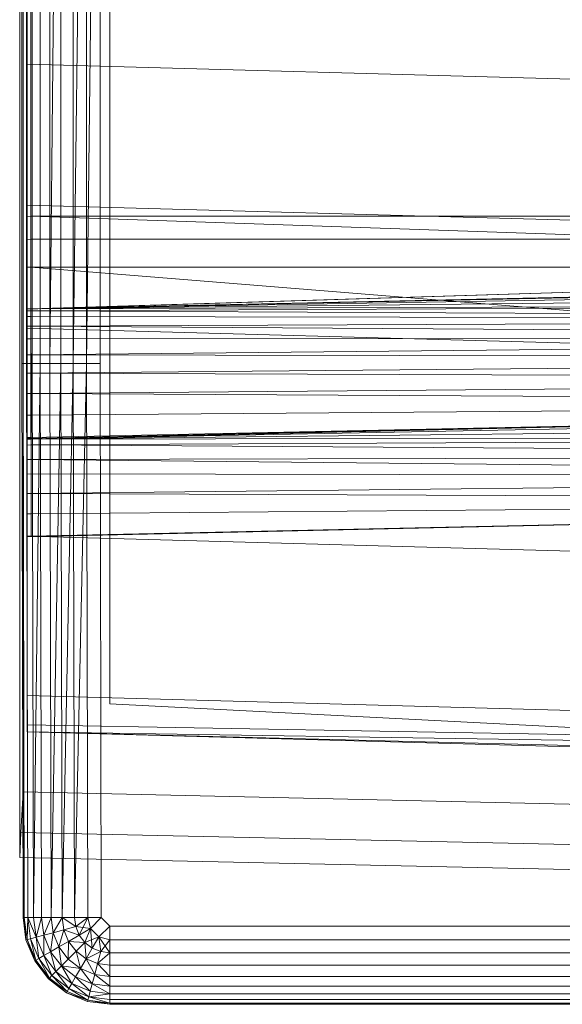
# Model space of a CAD drawing. Header units: metres. Extents: x 397.7 to 427.5, y 12.7 to 28.4.
# Tile 43 of 49: x 407.5527 to 407.6441, y 26.1113 to 26.2773. Entities that reach past the tile are written whole.
import ezdxf

# ---------------------------------------------------------------- set-up
doc = ezdxf.new("R2010")
doc.units = ezdxf.units.M
doc.layers.add('A-DETL-____-MBND', color=7, linetype='Continuous', lineweight=18)

# ---------------------------------------------------------------- blocks, each defined once
blk = doc.blocks.new('Family - Inodor P5-151873-08_CLI_AIGUA_P5')
at = {"layer": 'A-DETL-____-MBND', "color": 253, "true_color": 0xaaaaaa}
for p, q in [((0.00056, 0.01465), (0.00056, 0.38826)), ((0.00056, 0.01465), (0.00056, 0.38826)), ((0, 0.36417), (0, 0.03582)), ((0, 0.03582), (0, 0.36417)), ((0.00056, 0.36417), (0.00056, 0.03582)), ((0.00056, 0.03582), (0.00056, 0.36417)), ((0.01521, 0.35403), (0.01521, 0.05064)), ((0.01521, 0.35403), (0.01521, 0.05064)), ((0.00036, 0.10805), (0.00036, 0.29485)), ((0.00036, 0.10805), (0.00036, 0.29485)), ((0.00056, 0.10805), (0.00056, 0.29485)), ((0.00056, 0.29485), (0.00056, 0.10805)), ((0.00056, 0.10805), (0.00056, 0.29485)), ((0.00116, 0.10805), (0.00116, 0.29485)), ((0.00116, 0.29485), (0.00116, 0.10805)), ((0.00116, 0.10805), (0.00116, 0.29485)), ((0.00213, 0.10805), (0.00213, 0.29485)), ((0.00213, 0.29485), (0.00213, 0.10805)), ((0.00213, 0.10805), (0.00213, 0.29485)), ((0.00345, 0.10805), (0.00345, 0.29485)), ((0.00345, 0.29485), (0.00345, 0.10805)), ((0.00345, 0.10805), (0.00345, 0.29485)), ((0.00508, 0.10805), (0.00508, 0.29485)), ((0.00508, 0.29485), (0.00508, 0.10805)), ((0.00696, 0.29485), (0.00508, 0.10805)), ((0.00508, 0.10805), (0.00508, 0.29485)), ((0.00508, 0.10805), (0.00696, 0.29485)), ((0.00696, 0.10805), (0.00696, 0.29485)), ((0.00696, 0.10805), (0.00696, 0.29485)), ((0.00696, 0.10805), (0.00696, 0.29485)), ((0.00904, 0.10805), (0.00904, 0.29485)), ((0.00904, 0.29485), (0.00904, 0.10805)), ((0.01126, 0.29485), (0.00904, 0.10805)), ((0.00904, 0.10805), (0.00904, 0.29485)), ((0.00904, 0.10805), (0.01126, 0.29485)), ((0.01126, 0.10805), (0.01126, 0.29485)), ((0.01354, 0.29485), (0.01126, 0.10805)), ((0.01126, 0.10805), (0.01126, 0.29485)), ((0.01126, 0.10805), (0.01126, 0.29485)), ((0.01126, 0.10805), (0.01354, 0.29485)), ((0.01354, 0.10805), (0.01354, 0.29485)), ((0.01354, 0.29485), (0.01354, 0.10805)), ((0.01354, 0.10805), (0.01354, 0.29485)), ((0.00127, 0.11722), (0.00127, 0.28262)), ((0.00127, 0.13284), (0.00127, 0.26701)), ((0.00127, 0.267), (0.00127, 0.13339)), ((0.00186, 0.26697), (0.00186, 0.13288)), ((0.00186, 0.13288), (0.00186, 0.26697)), ((0.00186, 0.13288), (0.00186, 0.26697)), ((0.00186, 0.13288), (0.00186, 0.26697)), ((0.00127, 0.15852), (0.00127, 0.18393)), ((0.51095, 0.14444), (0.00127, 0.15852)), ((0.00127, 0.13475), (0.00127, 0.15852)), ((0.51095, 0.12067), (0.00127, 0.13475)), ((0.00127, 0.11399), (0.00127, 0.13475)), ((0.52327, 0.1334), (0.00127, 0.11723)), ((0.00127, 0.13339), (0.00127, 0.13285)), ((0.00186, 0.13288), (0.00127, 0.13285)), ((0.00186, 0.13288), (0.00127, 0.13285)), ((0.00186, 0.13288), (0.00127, 0.13284)), ((0.00186, 0.13288), (0.00127, 0.13284)), ((0.00127, 0.13285), (0.00127, 0.12897)), ((0.00127, 0.13284), (0.00127, 0.11728)), ((0.00186, 0.13288), (0.28176, 0.13288)), ((0.28176, 0.13288), (0.00186, 0.13288)), ((0.00186, 0.12899), (0.00186, 0.13288)), ((0.00186, 0.13288), (0.00186, 0.12899)), ((0.28176, 0.13288), (0.00186, 0.13288)), ((0.28176, 0.13288), (0.00186, 0.13288)), ((0.28176, 0.12326), (0.00186, 0.13288)), ((0.00186, 0.13288), (0.00187, 0.11726)), ((0.28176, 0.12326), (0.00186, 0.13288)), ((0.00187, 0.11726), (0.00186, 0.13288)), ((0.00187, 0.11726), (0.52327, 0.1334)), ((0.00187, 0.11726), (0.52327, 0.1334)), ((0.00187, 0.11726), (0.51154, 0.13288)), ((0.00187, 0.11726), (0.51154, 0.13288)), ((0.00186, 0.12899), (0.00127, 0.12897)), ((0.00186, 0.12899), (0.00127, 0.12897)), ((0.00127, 0.12897), (0.00127, 0.12431)), ((0.00186, 0.12899), (0.28176, 0.12899)), ((0.28176, 0.12899), (0.00186, 0.12899)), ((0.00186, 0.12431), (0.00186, 0.12899)), ((0.00186, 0.12899), (0.00186, 0.12431)), ((0.00186, 0.12431), (0.00127, 0.12431)), ((0.00127, 0.12431), (0.00186, 0.12431)), ((0.00127, 0.12431), (0.00127, 0.1243)), ((0.00186, 0.12431), (0.00127, 0.1243)), ((0.00127, 0.1243), (0.00186, 0.12431)), ((0.00186, 0.12431), (0.00127, 0.12428)), ((0.00186, 0.12431), (0.00127, 0.12428)), ((0.00127, 0.1243), (0.00127, 0.12428)), ((0.00127, 0.12428), (0.00127, 0.09539)), ((0.00186, 0.12431), (0.28176, 0.12431)), ((0.28176, 0.12431), (0.00186, 0.12431)), ((0.28175, 0.10165), (0.00186, 0.12431)), ((0.00186, 0.12431), (0.00192, 0.09531)), ((0.28175, 0.10165), (0.00186, 0.12431)), ((0.00192, 0.09531), (0.00186, 0.12431)), ((0.00187, 0.11726), (0.28176, 0.12326)), ((0.00187, 0.11726), (0.28176, 0.12326)), ((0.28176, 0.12326), (0.00187, 0.11726)), ((0.00187, 0.11726), (0.28176, 0.12326)), ((0.28176, 0.12295), (0.00187, 0.11726)), ((0.00187, 0.11726), (0.28176, 0.12295)), ((0.28176, 0.12197), (0.00187, 0.11726)), ((0.00187, 0.11726), (0.28176, 0.12197)), ((0.28176, 0.12037), (0.00187, 0.11726)), ((0.00187, 0.11726), (0.28176, 0.12037)), ((0.28176, 0.11819), (0.00187, 0.11726)), ((0.00187, 0.11694), (0.28176, 0.11819)), ((0.00187, 0.11726), (0.28176, 0.11819)), ((0.00187, 0.11694), (0.28176, 0.11819)), ((0.00187, 0.11726), (0.00127, 0.11728)), ((0.00127, 0.11728), (0.00187, 0.11726)), ((0.00127, 0.11728), (0.00127, 0.11723)), ((0.00127, 0.11722), (0.00187, 0.11726)), ((0.00187, 0.11726), (0.00127, 0.11722)), ((0.00187, 0.11726), (0.00127, 0.11723)), ((0.00187, 0.11726), (0.00127, 0.11723)), ((0.00127, 0.11722), (0.00127, 0.11691)), ((0.00187, 0.11694), (0.00127, 0.11691)), ((0.00187, 0.11694), (0.00127, 0.11691)), ((0.00127, 0.11691), (0.00127, 0.11594)), ((0.00187, 0.11694), (0.00187, 0.11726)), ((0.00187, 0.11726), (0.00187, 0.11694)), ((0.28176, 0.11552), (0.00187, 0.11694)), ((0.28176, 0.11552), (0.00187, 0.11694)), ((0.00187, 0.11596), (0.00187, 0.11694)), ((0.00187, 0.11694), (0.00187, 0.11596)), ((0.00187, 0.11596), (0.00127, 0.11594)), ((0.00187, 0.11596), (0.00127, 0.11594)), ((0.00127, 0.11594), (0.00127, 0.11434)), ((0.28176, 0.11552), (0.00187, 0.11596)), ((0.28176, 0.11552), (0.00187, 0.11596)), ((0.00187, 0.11436), (0.00187, 0.11596)), ((0.00187, 0.11596), (0.00187, 0.11436)), ((0.28176, 0.11552), (0.00187, 0.11436)), ((0.00187, 0.11436), (0.28176, 0.11552)), ((0.00187, 0.11436), (0.00127, 0.11434)), ((0.00187, 0.11436), (0.00127, 0.11434)), ((0.00127, 0.11434), (0.00127, 0.11218)), ((0.51095, 0.09991), (0.00127, 0.11399)), ((0.00127, 0.07896), (0.00127, 0.11399)), ((0.28176, 0.11242), (0.00187, 0.11436)), ((0.28176, 0.11242), (0.00187, 0.11436)), ((0.00187, 0.11219), (0.00187, 0.11436)), ((0.00187, 0.11436), (0.00187, 0.11219)), ((0.00187, 0.11219), (0.00127, 0.11218)), ((0.00187, 0.11219), (0.00127, 0.11218)), ((0.00127, 0.11218), (0.00127, 0.10951)), ((0.28176, 0.11242), (0.00187, 0.11219)), ((0.00187, 0.10951), (0.28176, 0.11242)), ((0.00187, 0.11219), (0.28176, 0.11242)), ((0.00187, 0.10951), (0.28176, 0.11242)), ((0.00187, 0.10951), (0.00187, 0.11219)), ((0.00187, 0.11219), (0.00187, 0.10951)), ((0.00056, 0.10805), (0.00036, 0.10805)), ((0.00056, 0.01465), (0.00036, 0.10805)), ((0.00036, 0.10805), (0.00056, 0.10805)), ((0.00056, 0.10805), (0.00036, 0.10805)), ((0.00056, 0.01465), (0.00036, 0.10805)), ((0.00116, 0.10805), (0.00056, 0.10805)), ((0.00076, 0.01465), (0.00056, 0.10805)), ((0.00056, 0.10805), (0.00116, 0.10805)), ((0.00056, 0.10805), (0.00056, 0.01465)), ((0.00116, 0.10805), (0.00056, 0.10805)), ((0.00076, 0.01465), (0.00056, 0.10805)), ((0.00076, 0.01465), (0.00056, 0.10805)), ((0.00056, 0.01465), (0.00056, 0.10805)), ((0.00213, 0.10805), (0.00116, 0.10805)), ((0.00136, 0.01465), (0.00116, 0.10805)), ((0.00116, 0.10805), (0.00213, 0.10805)), ((0.00116, 0.10805), (0.00136, 0.01465)), ((0.00213, 0.10805), (0.00116, 0.10805)), ((0.00136, 0.01465), (0.00116, 0.10805)), ((0.00187, 0.10951), (0.00127, 0.10951)), ((0.00127, 0.10951), (0.00187, 0.10951)), ((0.00187, 0.10951), (0.00127, 0.10951)), ((0.00187, 0.10951), (0.00127, 0.10951)), ((0.00127, 0.10951), (0.00127, 0.10642)), ((0.28176, 0.10898), (0.00187, 0.10951)), ((0.28176, 0.10898), (0.00187, 0.10951)), ((0.00187, 0.10641), (0.00187, 0.10951)), ((0.00187, 0.10951), (0.00187, 0.10641)), ((0.28176, 0.10898), (0.00187, 0.10641)), ((0.00187, 0.10641), (0.28176, 0.10898)), ((0.00345, 0.10805), (0.00213, 0.10805)), ((0.00233, 0.01465), (0.00213, 0.10805)), ((0.00213, 0.10805), (0.00345, 0.10805)), ((0.00213, 0.10805), (0.00233, 0.01465)), ((0.00345, 0.10805), (0.00213, 0.10805)), ((0.00233, 0.01465), (0.00213, 0.10805)), ((0.00345, 0.10805), (0.00233, 0.01465)), ((0.00233, 0.01465), (0.00345, 0.10805)), ((0.00365, 0.01465), (0.00345, 0.10805)), ((0.00345, 0.10805), (0.00508, 0.10805)), ((0.00508, 0.10805), (0.00345, 0.10805)), ((0.00365, 0.01465), (0.00345, 0.10805)), ((0.00365, 0.01465), (0.00345, 0.10805)), ((0.00528, 0.01465), (0.00508, 0.10805)), ((0.00696, 0.10805), (0.00508, 0.10805)), ((0.00508, 0.10805), (0.00528, 0.01465)), ((0.00696, 0.10805), (0.00508, 0.10805)), ((0.00528, 0.01465), (0.00508, 0.10805)), ((0.00696, 0.10805), (0.00528, 0.01465)), ((0.00528, 0.01465), (0.00696, 0.10805)), ((0.00716, 0.01465), (0.00696, 0.10805)), ((0.00696, 0.10805), (0.00904, 0.10805)), ((0.00904, 0.10805), (0.00696, 0.10805)), ((0.00716, 0.01465), (0.00696, 0.10805)), ((0.00716, 0.01465), (0.00696, 0.10805)), ((0.00904, 0.10805), (0.00716, 0.01465)), ((0.00716, 0.01465), (0.00904, 0.10805)), ((0.00924, 0.01465), (0.00904, 0.10805)), ((0.01126, 0.10805), (0.00904, 0.10805)), ((0.01126, 0.10805), (0.00904, 0.10805)), ((0.00924, 0.01465), (0.00904, 0.10805)), ((0.00924, 0.01465), (0.00904, 0.10805)), ((0.01126, 0.10805), (0.00924, 0.01465)), ((0.00924, 0.01465), (0.01126, 0.10805)), ((0.01146, 0.01465), (0.01126, 0.10805)), ((0.01354, 0.10805), (0.01126, 0.10805)), ((0.01354, 0.10805), (0.01126, 0.10805)), ((0.01146, 0.01465), (0.01126, 0.10805)), ((0.01146, 0.01465), (0.01126, 0.10805)), ((0.01374, 0.01465), (0.01354, 0.10805)), ((0.01354, 0.10805), (0.01374, 0.01465)), ((0.01354, 0.10805), (0.01374, 0.01465)), ((0.00187, 0.10641), (0.00127, 0.10642)), ((0.00127, 0.10642), (0.00187, 0.10641)), ((0.00127, 0.10642), (0.00127, 0.10642)), ((0.00187, 0.10641), (0.00127, 0.10642)), ((0.00127, 0.10642), (0.00187, 0.10641)), ((0.00127, 0.10642), (0.00127, 0.10641)), ((0.00187, 0.10641), (0.00127, 0.10641)), ((0.00187, 0.10641), (0.00127, 0.10641)), ((0.00127, 0.10641), (0.00127, 0.10299)), ((0.28176, 0.10533), (0.00187, 0.10641)), ((0.00187, 0.10641), (0.00187, 0.10298)), ((0.28176, 0.10533), (0.00187, 0.10641)), ((0.00187, 0.10298), (0.00187, 0.10641)), ((0.28176, 0.10533), (0.00187, 0.10298)), ((0.00187, 0.10298), (0.28176, 0.10533)), ((0.00187, 0.10298), (0.00127, 0.10299)), ((0.00127, 0.10299), (0.00187, 0.10298)), ((0.00127, 0.10299), (0.00127, 0.10298)), ((0.00187, 0.10298), (0.00127, 0.10298)), ((0.00127, 0.10298), (0.00187, 0.10298)), ((0.00127, 0.10298), (0.00127, 0.10297)), ((0.00187, 0.10298), (0.00127, 0.10297)), ((0.00187, 0.10298), (0.00127, 0.10297)), ((0.00127, 0.10297), (0.00127, 0.09933)), ((0.28176, 0.10156), (0.00187, 0.10298)), ((0.28176, 0.10156), (0.00187, 0.10298)), ((0.00187, 0.09932), (0.00187, 0.10298)), ((0.00187, 0.10298), (0.00187, 0.09932)), ((0.28176, 0.10156), (0.00127, 0.09542)), ((0.28176, 0.10156), (0.00187, 0.09932)), ((0.00187, 0.09555), (0.28176, 0.10156)), ((0.00187, 0.09932), (0.28176, 0.10156)), ((0.00187, 0.09555), (0.28176, 0.10156)), ((0.28175, 0.10165), (0.00192, 0.09531)), ((0.00192, 0.09531), (0.28175, 0.10165)), ((0.28181, 0.10065), (0.00192, 0.09531)), ((0.00192, 0.09531), (0.28181, 0.10065)), ((0.00187, 0.09932), (0.00127, 0.09933)), ((0.00127, 0.09933), (0.00187, 0.09932)), ((0.00127, 0.09933), (0.00127, 0.09932)), ((0.00187, 0.09932), (0.00127, 0.09932)), ((0.00187, 0.09932), (0.00127, 0.09932)), ((0.00127, 0.09932), (0.00127, 0.09556)), ((0.00187, 0.09555), (0.00187, 0.09932)), ((0.00187, 0.09932), (0.00187, 0.09555)), ((0.28181, 0.0982), (0.00192, 0.09531)), ((0.00192, 0.09531), (0.28181, 0.0982)), ((0.00187, 0.09555), (0.00127, 0.09556)), ((0.00127, 0.09556), (0.00187, 0.09555)), ((0.00127, 0.09556), (0.00127, 0.09555)), ((0.00187, 0.09555), (0.00127, 0.09552)), ((0.00187, 0.09555), (0.00127, 0.09555)), ((0.00127, 0.09555), (0.00187, 0.09555)), ((0.00127, 0.09555), (0.00127, 0.09553)), ((0.00187, 0.09555), (0.00127, 0.09553)), ((0.00127, 0.09553), (0.00187, 0.09555)), ((0.00187, 0.09555), (0.00127, 0.09552)), ((0.00127, 0.09553), (0.00127, 0.09552)), ((0.00127, 0.09552), (0.00127, 0.09542)), ((0.00192, 0.09531), (0.00127, 0.09539)), ((0.00127, 0.09539), (0.00192, 0.09531)), ((0.00127, 0.09539), (0.00127, 0.09528)), ((0.00192, 0.09531), (0.00127, 0.09528)), ((0.00192, 0.09531), (0.00127, 0.09528)), ((0.00127, 0.09528), (0.00127, 0.09428)), ((0.28181, 0.09576), (0.00192, 0.09531)), ((0.00192, 0.09431), (0.28181, 0.09576)), ((0.00192, 0.09531), (0.28181, 0.09576)), ((0.00192, 0.09431), (0.28181, 0.09576)), ((0.00192, 0.09431), (0.00192, 0.09531)), ((0.00192, 0.09531), (0.00192, 0.09431)), ((0.00192, 0.09431), (0.00127, 0.09428)), ((0.00192, 0.09431), (0.00127, 0.09428)), ((0.00127, 0.09428), (0.00127, 0.09183)), ((0.28181, 0.09248), (0.00192, 0.09431)), ((0.28181, 0.09248), (0.00192, 0.09431)), ((0.00192, 0.09185), (0.00192, 0.09431)), ((0.00192, 0.09431), (0.00192, 0.09185)), ((0.00192, 0.09185), (0.00127, 0.09183)), ((0.00192, 0.09185), (0.00127, 0.09183)), ((0.00127, 0.09183), (0.00127, 0.08941)), ((0.28181, 0.09248), (0.00192, 0.09185)), ((0.00192, 0.09185), (0.28181, 0.09248)), ((0.28181, 0.08906), (0.00192, 0.09185)), ((0.28181, 0.08906), (0.00192, 0.09185)), ((0.00192, 0.08942), (0.00192, 0.09185)), ((0.00192, 0.09185), (0.00192, 0.08942)), ((0.00192, 0.08942), (0.00127, 0.08941)), ((0.00192, 0.08942), (0.00127, 0.08941)), ((0.00127, 0.08941), (0.00127, 0.08614)), ((0.28181, 0.08906), (0.00192, 0.08942)), ((0.28181, 0.08906), (0.00192, 0.08942)), ((0.00192, 0.08614), (0.00192, 0.08942)), ((0.00192, 0.08942), (0.00192, 0.08614)), ((0.28181, 0.08906), (0.00192, 0.08614)), ((0.00192, 0.08614), (0.28181, 0.08906)), ((0.00192, 0.08614), (0.00127, 0.08614)), ((0.00127, 0.08614), (0.00192, 0.08614)), ((0.00127, 0.08614), (0.00127, 0.08614)), ((0.00192, 0.08614), (0.00127, 0.08614)), ((0.00192, 0.08614), (0.00127, 0.08614)), ((0.00127, 0.08614), (0.00127, 0.08273)), ((0.28181, 0.08497), (0.00127, 0.07882)), ((0.28181, 0.08497), (0.00192, 0.08614)), ((0.00192, 0.08614), (0.00192, 0.08272)), ((0.28181, 0.08497), (0.00192, 0.08614)), ((0.00192, 0.08272), (0.00192, 0.08614)), ((0.28181, 0.08497), (0.00192, 0.08272)), ((0.00192, 0.07896), (0.28181, 0.08497)), ((0.00192, 0.08272), (0.28181, 0.08497)), ((0.00192, 0.07896), (0.28181, 0.08497)), ((0.00192, 0.08272), (0.00127, 0.08273)), ((0.00127, 0.08273), (0.00192, 0.08272)), ((0.00127, 0.08273), (0.00127, 0.08272)), ((0.00192, 0.08272), (0.00127, 0.08272)), ((0.00127, 0.08272), (0.00192, 0.08272)), ((0.00127, 0.08272), (0.00127, 0.08271)), ((0.00192, 0.08272), (0.00127, 0.08271)), ((0.00192, 0.08272), (0.00127, 0.08271)), ((0.00127, 0.08271), (0.00127, 0.07897)), ((0.00192, 0.07896), (0.00192, 0.08272)), ((0.00192, 0.08272), (0.00192, 0.07896)), ((0.00192, 0.07896), (0.00127, 0.07897)), ((0.00127, 0.07897), (0.00192, 0.07896)), ((0.00127, 0.07897), (0.00127, 0.07896)), ((0.51095, 0.06488), (0.00127, 0.07896)), ((0.00127, 0.05207), (0.00127, 0.07896)), ((0.00192, 0.07896), (0.00127, 0.07894)), ((0.00192, 0.07896), (0.00127, 0.07896)), ((0.00127, 0.07896), (0.00192, 0.07896)), ((0.00127, 0.07896), (0.00127, 0.07894)), ((0.00192, 0.07896), (0.00127, 0.07894)), ((0.00127, 0.07894), (0.00192, 0.07896)), ((0.00192, 0.07896), (0.00127, 0.07894)), ((0.00127, 0.07894), (0.00127, 0.07882)), ((0.00127, 0.07894), (0.00127, 0.07894)), ((0.51095, 0.03799), (0.00127, 0.05207)), ((0.00127, 0.04712), (0.00127, 0.05207)), ((0.01521, 0.05064), (0.15161, 0.0437)), ((0.17966, 0.04228), (0.01521, 0.05064)), ((0.51095, 0.03799), (0.00127, 0.04712)), ((0.00127, 0.04594), (0.00127, 0.04712)), ((0.51095, 0.03799), (0.00127, 0.04594)), ((0.51095, 0.03305), (0.00127, 0.04594)), ((0.51095, 0.03186), (0.00127, 0.04594)), ((0, 0.03582), (0, 0.02899)), ((0, 0.02899), (0, 0.03582)), ((0.00056, 0.03582), (0.00022, 0.02899)), ((0.00022, 0.02899), (0.00056, 0.03582)), ((0.00056, 0.03582), (0.31998, 0.0287)), ((0.00056, 0.03582), (0.31998, 0.0287)), ((0.00022, 0.02899), (0, 0.02477)), ((0, 0.02477), (0.00022, 0.02899)), ((0, 0.02899), (0, 0.02477)), ((0, 0.02477), (0, 0.02899)), ((0.00022, 0.02899), (0.31971, 0.02187)), ((0.00022, 0.02899), (0.31971, 0.02187)), ((0, 0.02477), (0.31954, 0.01764)), ((0, 0.02477), (0.31954, 0.01764)), ((0.00106, 0.01086), (0.00056, 0.01465)), ((0.00106, 0.01086), (0.00056, 0.01465)), ((0.00076, 0.01465), (0.00056, 0.01465)), ((0.00106, 0.01086), (0.00056, 0.01465)), ((0.00076, 0.01465), (0.00056, 0.01465)), ((0.00076, 0.01465), (0.00056, 0.01465)), ((0.00106, 0.01086), (0.00056, 0.01465)), ((0.00136, 0.01465), (0.00076, 0.01465)), ((0.00126, 0.01091), (0.00076, 0.01465)), ((0.00076, 0.01465), (0.00136, 0.01465)), ((0.00076, 0.01465), (0.00106, 0.01086)), ((0.00136, 0.01465), (0.00076, 0.01465)), ((0.00126, 0.01091), (0.00076, 0.01465)), ((0.00126, 0.01091), (0.00076, 0.01465)), ((0.00106, 0.01086), (0.00076, 0.01465)), ((0.00136, 0.01465), (0.00126, 0.01091)), ((0.00126, 0.01091), (0.00136, 0.01465)), ((0.00233, 0.01465), (0.00136, 0.01465)), ((0.00183, 0.01106), (0.00136, 0.01465)), ((0.00136, 0.01465), (0.00233, 0.01465)), ((0.00233, 0.01465), (0.00136, 0.01465)), ((0.00277, 0.01132), (0.00136, 0.01465)), ((0.00277, 0.01132), (0.00136, 0.01465)), ((0.00183, 0.01106), (0.00136, 0.01465)), ((0.00183, 0.01106), (0.00136, 0.01465)), ((0.00365, 0.01465), (0.00233, 0.01465)), ((0.00233, 0.01465), (0.00277, 0.01132)), ((0.00365, 0.01465), (0.00233, 0.01465)), ((0.00233, 0.01465), (0.00277, 0.01132)), ((0.00365, 0.01465), (0.00233, 0.01465)), ((0.00277, 0.01132), (0.00233, 0.01465)), ((0.00365, 0.01465), (0.00277, 0.01132)), ((0.00277, 0.01132), (0.00365, 0.01465)), ((0.00528, 0.01465), (0.00365, 0.01465)), ((0.00405, 0.01166), (0.00365, 0.01465)), ((0.00365, 0.01465), (0.00528, 0.01465)), ((0.00528, 0.01465), (0.00365, 0.01465)), ((0.00405, 0.01166), (0.00365, 0.01465)), ((0.00405, 0.01166), (0.00365, 0.01465)), ((0.00528, 0.01465), (0.00405, 0.01166)), ((0.00405, 0.01166), (0.00528, 0.01465)), ((0.00716, 0.01465), (0.00528, 0.01465)), ((0.00562, 0.01208), (0.00528, 0.01465)), ((0.00716, 0.01465), (0.00528, 0.01465)), ((0.00716, 0.01465), (0.00528, 0.01465)), ((0.00562, 0.01208), (0.00528, 0.01465)), ((0.00562, 0.01208), (0.00528, 0.01465)), ((0.00716, 0.01465), (0.00562, 0.01208)), ((0.00562, 0.01208), (0.00716, 0.01465)), ((0.00924, 0.01465), (0.00716, 0.01465)), ((0.00744, 0.01257), (0.00716, 0.01465)), ((0.00924, 0.01465), (0.00716, 0.01465)), ((0.00924, 0.01465), (0.00716, 0.01465)), ((0.00945, 0.01311), (0.00716, 0.01465)), ((0.00945, 0.01311), (0.00716, 0.01465)), ((0.00744, 0.01257), (0.00716, 0.01465)), ((0.00744, 0.01257), (0.00716, 0.01465)), ((0.01146, 0.01465), (0.00924, 0.01465)), ((0.00924, 0.01465), (0.00945, 0.01311)), ((0.01146, 0.01465), (0.00924, 0.01465)), ((0.00924, 0.01465), (0.00945, 0.01311)), ((0.01146, 0.01465), (0.00924, 0.01465)), ((0.00945, 0.01311), (0.00924, 0.01465)), ((0.01146, 0.01465), (0.00945, 0.01311)), ((0.01146, 0.01465), (0.00945, 0.01311)), ((0.00945, 0.01311), (0.01146, 0.01465)), ((0.01004, 0.01167), (0.01146, 0.01465)), ((0.01004, 0.01167), (0.01146, 0.01465)), ((0.01374, 0.01465), (0.01146, 0.01465)), ((0.01196, 0.01277), (0.01146, 0.01465)), ((0.01146, 0.01465), (0.01374, 0.01465)), ((0.01196, 0.01277), (0.01146, 0.01465)), ((0.01146, 0.01465), (0.01374, 0.01465)), ((0.01196, 0.01277), (0.01146, 0.01465)), ((0.01374, 0.01465), (0.01196, 0.01277)), ((0.01196, 0.01277), (0.01374, 0.01465)), ((0.01196, 0.01277), (0.01374, 0.01465)), ((0.01521, 0.01318), (0.01374, 0.01465)), ((0.01374, 0.01465), (0.01521, 0.01318)), ((0.01521, 0.01318), (0.01374, 0.01465)), ((0.00405, 0.01166), (0.00277, 0.01132)), ((0.00405, 0.01166), (0.00277, 0.01132)), ((0.00277, 0.01132), (0.00405, 0.01166)), ((0.00562, 0.01208), (0.00405, 0.01166)), ((0.00562, 0.01208), (0.00405, 0.01166)), ((0.00405, 0.01166), (0.00562, 0.01208)), ((0.0052, 0.00887), (0.00405, 0.01166)), ((0.0052, 0.00887), (0.00405, 0.01166)), ((0.00406, 0.00821), (0.00405, 0.01166)), ((0.0052, 0.00887), (0.00405, 0.01166)), ((0.00406, 0.00821), (0.00405, 0.01166)), ((0.0052, 0.00887), (0.00562, 0.01208)), ((0.0052, 0.00887), (0.00562, 0.01208)), ((0.00744, 0.01257), (0.00562, 0.01208)), ((0.00744, 0.01257), (0.00562, 0.01208)), ((0.00562, 0.01208), (0.00744, 0.01257)), ((0.00661, 0.00968), (0.00562, 0.01208)), ((0.00661, 0.00968), (0.00562, 0.01208)), ((0.00661, 0.00968), (0.00562, 0.01208)), ((0.00661, 0.00968), (0.00744, 0.01257)), ((0.00661, 0.00968), (0.00744, 0.01257)), ((0.00945, 0.01311), (0.00744, 0.01257)), ((0.00945, 0.01311), (0.00744, 0.01257)), ((0.00744, 0.01257), (0.00945, 0.01311)), ((0.00824, 0.01062), (0.00744, 0.01257)), ((0.01004, 0.01167), (0.00744, 0.01257)), ((0.01004, 0.01167), (0.00744, 0.01257)), ((0.00824, 0.01062), (0.00744, 0.01257)), ((0.00824, 0.01062), (0.00744, 0.01257)), ((0.01004, 0.01167), (0.00824, 0.01062)), ((0.01004, 0.01167), (0.00824, 0.01062)), ((0.00824, 0.01062), (0.01004, 0.01167)), ((0.01196, 0.01277), (0.00945, 0.01311)), ((0.01004, 0.01167), (0.00945, 0.01311)), ((0.01004, 0.01167), (0.00945, 0.01311)), ((0.01004, 0.01167), (0.00945, 0.01311)), ((0.01196, 0.01277), (0.01004, 0.01167)), ((0.01196, 0.01277), (0.01004, 0.01167)), ((0.01004, 0.01167), (0.01196, 0.01277)), ((0.01099, 0.01043), (0.01004, 0.01167)), ((0.01099, 0.01043), (0.01004, 0.01167)), ((0.01099, 0.01043), (0.01004, 0.01167)), ((0.01196, 0.01277), (0.01099, 0.01043)), ((0.01099, 0.01043), (0.01196, 0.01277)), ((0.01099, 0.01043), (0.01196, 0.01277)), ((0.01334, 0.0114), (0.01196, 0.01277)), ((0.01196, 0.01277), (0.01334, 0.0114)), ((0.01334, 0.0114), (0.01196, 0.01277)), ((0.01223, 0.00948), (0.01196, 0.01277)), ((0.01223, 0.00948), (0.01196, 0.01277)), ((0.01521, 0.01318), (0.01334, 0.0114)), ((0.01521, 0.01318), (0.01334, 0.0114)), ((0.01334, 0.0114), (0.01521, 0.01318)), ((0.15024, 0.01318), (0.01521, 0.01318)), ((0.01521, 0.0109), (0.01521, 0.01318)), ((0.01521, 0.01318), (0.15024, 0.01318)), ((0.15024, 0.01318), (0.01521, 0.01318)), ((0.01521, 0.0109), (0.01521, 0.01318)), ((0.01521, 0.0109), (0.01521, 0.01318)), ((0.00126, 0.01091), (0.00106, 0.01086)), ((0.00126, 0.01091), (0.00106, 0.01086)), ((0.00106, 0.01086), (0.00126, 0.01091)), ((0.00253, 0.00733), (0.00106, 0.01086)), ((0.00253, 0.00733), (0.00106, 0.01086)), ((0.00253, 0.00733), (0.00106, 0.01086)), ((0.00253, 0.00733), (0.00106, 0.01086)), ((0.00183, 0.01106), (0.00126, 0.01091)), ((0.00183, 0.01106), (0.00126, 0.01091)), ((0.00126, 0.01091), (0.00183, 0.01106)), ((0.0027, 0.00743), (0.00126, 0.01091)), ((0.0027, 0.00743), (0.00126, 0.01091)), ((0.00253, 0.00733), (0.00126, 0.01091)), ((0.0027, 0.00743), (0.00126, 0.01091)), ((0.00253, 0.00733), (0.00126, 0.01091)), ((0.00277, 0.01132), (0.00183, 0.01106)), ((0.00277, 0.01132), (0.00183, 0.01106)), ((0.00183, 0.01106), (0.00277, 0.01132)), ((0.00322, 0.00772), (0.00183, 0.01106)), ((0.00322, 0.00772), (0.00183, 0.01106)), ((0.0027, 0.00743), (0.00183, 0.01106)), ((0.00322, 0.00772), (0.00183, 0.01106)), ((0.0027, 0.00743), (0.00183, 0.01106)), ((0.00406, 0.00821), (0.00277, 0.01132)), ((0.00406, 0.00821), (0.00277, 0.01132)), ((0.00322, 0.00772), (0.00277, 0.01132)), ((0.00406, 0.00821), (0.00277, 0.01132)), ((0.00322, 0.00772), (0.00277, 0.01132)), ((0.00824, 0.01062), (0.00661, 0.00968)), ((0.00824, 0.01062), (0.00661, 0.00968)), ((0.00661, 0.00968), (0.00824, 0.01062)), ((0.00819, 0.00763), (0.00824, 0.01062)), ((0.00819, 0.00763), (0.00824, 0.01062)), ((0.00952, 0.00896), (0.00824, 0.01062)), ((0.01099, 0.01043), (0.00824, 0.01062)), ((0.01099, 0.01043), (0.00824, 0.01062)), ((0.00952, 0.00896), (0.00824, 0.01062)), ((0.00952, 0.00896), (0.00824, 0.01062)), ((0.01099, 0.01043), (0.00952, 0.00896)), ((0.01099, 0.01043), (0.00952, 0.00896)), ((0.00952, 0.00896), (0.01099, 0.01043)), ((0.01334, 0.0114), (0.01099, 0.01043)), ((0.01223, 0.00948), (0.01099, 0.01043)), ((0.01223, 0.00948), (0.01099, 0.01043)), ((0.01223, 0.00948), (0.01099, 0.01043)), ((0.01119, 0.00768), (0.01099, 0.01043)), ((0.01119, 0.00768), (0.01099, 0.01043)), ((0.01334, 0.0114), (0.01223, 0.00948)), ((0.01334, 0.0114), (0.01223, 0.00948)), ((0.01223, 0.00948), (0.01334, 0.0114)), ((0.01521, 0.0109), (0.01334, 0.0114)), ((0.01367, 0.00888), (0.01334, 0.0114)), ((0.01521, 0.0109), (0.01334, 0.0114)), ((0.01367, 0.00888), (0.01334, 0.0114)), ((0.01521, 0.0109), (0.01334, 0.0114)), ((0.01521, 0.00868), (0.01334, 0.0114)), ((0.01521, 0.00868), (0.01334, 0.0114)), ((0.01367, 0.00888), (0.01334, 0.0114)), ((0.01521, 0.0109), (0.01367, 0.00888)), ((0.15024, 0.0109), (0.01521, 0.0109)), ((0.01521, 0.00868), (0.01521, 0.0109)), ((0.01521, 0.0109), (0.15024, 0.0109)), ((0.01521, 0.0109), (0.01521, 0.00868)), ((0.15024, 0.0109), (0.01521, 0.0109)), ((0.01521, 0.00868), (0.01521, 0.0109)), ((0.0052, 0.00887), (0.00406, 0.00821)), ((0.0052, 0.00887), (0.00406, 0.00821)), ((0.00406, 0.00821), (0.0052, 0.00887)), ((0.00661, 0.00968), (0.0052, 0.00887)), ((0.00661, 0.00968), (0.0052, 0.00887)), ((0.0052, 0.00887), (0.00661, 0.00968)), ((0.00704, 0.00648), (0.0052, 0.00887)), ((0.00704, 0.00648), (0.0052, 0.00887)), ((0.00611, 0.00554), (0.0052, 0.00887)), ((0.00704, 0.00648), (0.0052, 0.00887)), ((0.00611, 0.00554), (0.0052, 0.00887)), ((0.00819, 0.00763), (0.00661, 0.00968)), ((0.00819, 0.00763), (0.00661, 0.00968)), ((0.00704, 0.00648), (0.00661, 0.00968)), ((0.00819, 0.00763), (0.00661, 0.00968)), ((0.00704, 0.00648), (0.00661, 0.00968)), ((0.00952, 0.00896), (0.00819, 0.00763)), ((0.00952, 0.00896), (0.00819, 0.00763)), ((0.00819, 0.00763), (0.00952, 0.00896)), ((0.01119, 0.00768), (0.00952, 0.00896)), ((0.01119, 0.00768), (0.00952, 0.00896)), ((0.01119, 0.00768), (0.00952, 0.00896)), ((0.01025, 0.00605), (0.00952, 0.00896)), ((0.01025, 0.00605), (0.00952, 0.00896)), ((0.01223, 0.00948), (0.01119, 0.00768)), ((0.01223, 0.00948), (0.01119, 0.00768)), ((0.01119, 0.00768), (0.01223, 0.00948)), ((0.01367, 0.00888), (0.01119, 0.00768)), ((0.01119, 0.00768), (0.01367, 0.00888)), ((0.01367, 0.00888), (0.01223, 0.00948)), ((0.01367, 0.00888), (0.01223, 0.00948)), ((0.01367, 0.00888), (0.01223, 0.00948)), ((0.01313, 0.00687), (0.01367, 0.00888)), ((0.01313, 0.00687), (0.01367, 0.00888)), ((0.01313, 0.00687), (0.01367, 0.00888)), ((0.01521, 0.00868), (0.01313, 0.00687)), ((0.01313, 0.00687), (0.01521, 0.00868)), ((0.01521, 0.00868), (0.01367, 0.00888)), ((0.01521, 0.00868), (0.01367, 0.00888)), ((0.01521, 0.00868), (0.01367, 0.00888)), ((0.15024, 0.00868), (0.01521, 0.00868)), ((0.01521, 0.0066), (0.01521, 0.00868)), ((0.01521, 0.00868), (0.15024, 0.00868)), ((0.15024, 0.00868), (0.01521, 0.00868)), ((0.01521, 0.0066), (0.01521, 0.00868)), ((0.01521, 0.0066), (0.01521, 0.00868)), ((0.0027, 0.00743), (0.00253, 0.00733)), ((0.0027, 0.00743), (0.00253, 0.00733)), ((0.00253, 0.00733), (0.0027, 0.00743)), ((0.00485, 0.00429), (0.00253, 0.00733)), ((0.00485, 0.00429), (0.00253, 0.00733)), ((0.00485, 0.00429), (0.00253, 0.00733)), ((0.00485, 0.00429), (0.00253, 0.00733)), ((0.00322, 0.00772), (0.0027, 0.00743)), ((0.00322, 0.00772), (0.0027, 0.00743)), ((0.0027, 0.00743), (0.00322, 0.00772)), ((0.005, 0.00443), (0.0027, 0.00743)), ((0.005, 0.00443), (0.0027, 0.00743)), ((0.00485, 0.00429), (0.0027, 0.00743)), ((0.005, 0.00443), (0.0027, 0.00743)), ((0.00485, 0.00429), (0.0027, 0.00743)), ((0.00406, 0.00821), (0.00322, 0.00772)), ((0.00406, 0.00821), (0.00322, 0.00772)), ((0.00322, 0.00772), (0.00406, 0.00821)), ((0.00542, 0.00485), (0.00322, 0.00772)), ((0.00542, 0.00485), (0.00322, 0.00772)), ((0.005, 0.00443), (0.00322, 0.00772)), ((0.00542, 0.00485), (0.00322, 0.00772)), ((0.005, 0.00443), (0.00322, 0.00772)), ((0.00611, 0.00554), (0.00406, 0.00821)), ((0.00611, 0.00554), (0.00406, 0.00821)), ((0.00542, 0.00485), (0.00406, 0.00821)), ((0.00611, 0.00554), (0.00406, 0.00821)), ((0.00542, 0.00485), (0.00406, 0.00821)), ((0.00819, 0.00763), (0.00704, 0.00648)), ((0.00819, 0.00763), (0.00704, 0.00648)), ((0.00704, 0.00648), (0.00819, 0.00763)), ((0.01025, 0.00605), (0.00819, 0.00763)), ((0.01025, 0.00605), (0.00819, 0.00763)), ((0.01025, 0.00605), (0.00819, 0.00763)), ((0.01119, 0.00768), (0.01025, 0.00605)), ((0.01119, 0.00768), (0.01025, 0.00605)), ((0.01025, 0.00605), (0.01119, 0.00768)), ((0.01313, 0.00687), (0.01119, 0.00768)), ((0.01313, 0.00687), (0.01119, 0.00768)), ((0.01313, 0.00687), (0.01119, 0.00768)), ((0.01264, 0.00505), (0.01119, 0.00768)), ((0.01264, 0.00505), (0.01119, 0.00768)), ((0.01313, 0.00687), (0.01264, 0.00505)), ((0.01313, 0.00687), (0.01264, 0.00505)), ((0.01264, 0.00505), (0.01313, 0.00687)), ((0.01521, 0.0066), (0.01313, 0.00687)), ((0.01521, 0.0066), (0.01313, 0.00687)), ((0.01521, 0.0066), (0.01313, 0.00687)), ((0.01521, 0.00472), (0.01313, 0.00687)), ((0.01521, 0.00472), (0.01313, 0.00687)), ((0.00611, 0.00554), (0.00542, 0.00485)), ((0.00611, 0.00554), (0.00542, 0.00485)), ((0.00542, 0.00485), (0.00611, 0.00554)), ((0.00704, 0.00648), (0.00611, 0.00554)), ((0.00704, 0.00648), (0.00611, 0.00554)), ((0.00611, 0.00554), (0.00704, 0.00648)), ((0.00877, 0.0035), (0.00611, 0.00554)), ((0.00877, 0.0035), (0.00611, 0.00554)), ((0.00829, 0.00265), (0.00611, 0.00554)), ((0.00877, 0.0035), (0.00611, 0.00554)), ((0.00829, 0.00265), (0.00611, 0.00554)), ((0.00943, 0.00464), (0.00704, 0.00648)), ((0.01025, 0.00605), (0.00704, 0.00648)), ((0.01025, 0.00605), (0.00704, 0.00648)), ((0.00943, 0.00464), (0.00704, 0.00648)), ((0.00877, 0.0035), (0.00704, 0.00648)), ((0.00943, 0.00464), (0.00704, 0.00648)), ((0.00877, 0.0035), (0.00704, 0.00648)), ((0.01025, 0.00605), (0.00943, 0.00464)), ((0.01025, 0.00605), (0.00943, 0.00464)), ((0.00943, 0.00464), (0.01025, 0.00605)), ((0.01264, 0.00505), (0.01025, 0.00605)), ((0.01264, 0.00505), (0.01025, 0.00605)), ((0.01264, 0.00505), (0.01025, 0.00605)), ((0.01222, 0.00348), (0.01025, 0.00605)), ((0.01222, 0.00348), (0.01025, 0.00605)), ((0.01264, 0.00505), (0.01222, 0.00348)), ((0.01264, 0.00505), (0.01222, 0.00348)), ((0.01222, 0.00348), (0.01264, 0.00505)), ((0.01521, 0.00472), (0.01264, 0.00505)), ((0.01521, 0.00472), (0.01264, 0.00505)), ((0.01521, 0.00472), (0.01264, 0.00505)), ((0.01521, 0.00309), (0.01264, 0.00505)), ((0.01521, 0.00309), (0.01264, 0.00505)), ((0.15024, 0.0066), (0.01521, 0.0066)), ((0.01521, 0.0066), (0.01521, 0.00472)), ((0.01521, 0.0066), (0.15024, 0.0066)), ((0.01521, 0.0066), (0.01521, 0.00472)), ((0.15024, 0.0066), (0.01521, 0.0066)), ((0.01521, 0.00472), (0.01521, 0.0066)), ((0.005, 0.00443), (0.00485, 0.00429)), ((0.005, 0.00443), (0.00485, 0.00429)), ((0.00485, 0.00429), (0.005, 0.00443)), ((0.00789, 0.00196), (0.00485, 0.00429)), ((0.00789, 0.00196), (0.00485, 0.00429)), ((0.00789, 0.00196), (0.00485, 0.00429)), ((0.00799, 0.00214), (0.00485, 0.00429)), ((0.00799, 0.00214), (0.00485, 0.00429)), ((0.00789, 0.00196), (0.00485, 0.00429)), ((0.00542, 0.00485), (0.005, 0.00443)), ((0.00542, 0.00485), (0.005, 0.00443)), ((0.005, 0.00443), (0.00542, 0.00485)), ((0.00799, 0.00214), (0.005, 0.00443)), ((0.00799, 0.00214), (0.005, 0.00443)), ((0.00799, 0.00214), (0.005, 0.00443)), ((0.00829, 0.00265), (0.00542, 0.00485)), ((0.00829, 0.00265), (0.00542, 0.00485)), ((0.00799, 0.00214), (0.00542, 0.00485)), ((0.00829, 0.00265), (0.00542, 0.00485)), ((0.00799, 0.00214), (0.00542, 0.00485)), ((0.00877, 0.0035), (0.00829, 0.00265)), ((0.00877, 0.0035), (0.00829, 0.00265)), ((0.00829, 0.00265), (0.00877, 0.0035)), ((0.00943, 0.00464), (0.00877, 0.0035)), ((0.00943, 0.00464), (0.00877, 0.0035)), ((0.00877, 0.0035), (0.00943, 0.00464)), ((0.01188, 0.00221), (0.00877, 0.0035)), ((0.01188, 0.00221), (0.00877, 0.0035)), ((0.01163, 0.00127), (0.00877, 0.0035)), ((0.01188, 0.00221), (0.00877, 0.0035)), ((0.01163, 0.00127), (0.00877, 0.0035)), ((0.01222, 0.00348), (0.00943, 0.00464)), ((0.01222, 0.00348), (0.00943, 0.00464)), ((0.01188, 0.00221), (0.00943, 0.00464)), ((0.01222, 0.00348), (0.00943, 0.00464)), ((0.01188, 0.00221), (0.00943, 0.00464)), ((0.01222, 0.00348), (0.01188, 0.00221)), ((0.01222, 0.00348), (0.01188, 0.00221)), ((0.01188, 0.00221), (0.01222, 0.00348)), ((0.01521, 0.00309), (0.01222, 0.00348)), ((0.01521, 0.00309), (0.01222, 0.00348)), ((0.01521, 0.00309), (0.01222, 0.00348)), ((0.01521, 0.00177), (0.01222, 0.00348)), ((0.01521, 0.00177), (0.01222, 0.00348)), ((0.15024, 0.00472), (0.01521, 0.00472)), ((0.01521, 0.00472), (0.01521, 0.00309)), ((0.01521, 0.00472), (0.15024, 0.00472)), ((0.01521, 0.00472), (0.01521, 0.00309)), ((0.15024, 0.00472), (0.01521, 0.00472)), ((0.01521, 0.00309), (0.01521, 0.00472)), ((0.00799, 0.00214), (0.00789, 0.00196)), ((0.00799, 0.00214), (0.00789, 0.00196)), ((0.00789, 0.00196), (0.00799, 0.00214)), ((0.01142, 0.0005), (0.00789, 0.00196)), ((0.01142, 0.0005), (0.00789, 0.00196)), ((0.01142, 0.0005), (0.00789, 0.00196)), ((0.01147, 0.00069), (0.00789, 0.00196)), ((0.01147, 0.00069), (0.00789, 0.00196)), ((0.01142, 0.0005), (0.00789, 0.00196)), ((0.00829, 0.00265), (0.00799, 0.00214)), ((0.00829, 0.00265), (0.00799, 0.00214)), ((0.00799, 0.00214), (0.00829, 0.00265)), ((0.01147, 0.00069), (0.00799, 0.00214)), ((0.01147, 0.00069), (0.00799, 0.00214)), ((0.01147, 0.00069), (0.00799, 0.00214)), ((0.01163, 0.00127), (0.00829, 0.00265)), ((0.01163, 0.00127), (0.00829, 0.00265)), ((0.01147, 0.00069), (0.00829, 0.00265)), ((0.01163, 0.00127), (0.00829, 0.00265)), ((0.01147, 0.00069), (0.00829, 0.00265)), ((0.01188, 0.00221), (0.01163, 0.00127)), ((0.01188, 0.00221), (0.01163, 0.00127)), ((0.01163, 0.00127), (0.01188, 0.00221)), ((0.01521, 0.00177), (0.01163, 0.00127)), ((0.01163, 0.00127), (0.01521, 0.00177)), ((0.01521, 0.00177), (0.01188, 0.00221)), ((0.01521, 0.00177), (0.01188, 0.00221)), ((0.01521, 0.00177), (0.01188, 0.00221)), ((0.15024, 0.00309), (0.01521, 0.00309)), ((0.01521, 0.00309), (0.01521, 0.00177)), ((0.01521, 0.00309), (0.15024, 0.00309)), ((0.01521, 0.00309), (0.01521, 0.00177)), ((0.15024, 0.00309), (0.01521, 0.00309)), ((0.01521, 0.00177), (0.01521, 0.00309)), ((0.15024, 0.00177), (0.01521, 0.00177)), ((0.01521, 0.0008), (0.01521, 0.00177)), ((0.01521, 0.00177), (0.15024, 0.00177)), ((0.15024, 0.00177), (0.01521, 0.00177)), ((0.01521, 0.0008), (0.01521, 0.00177)), ((0.01521, 0.0008), (0.01521, 0.00177)), ((0.01147, 0.00069), (0.01142, 0.0005)), ((0.01147, 0.00069), (0.01142, 0.0005)), ((0.01142, 0.0005), (0.01147, 0.00069)), ((0.01521, 0), (0.01142, 0.0005)), ((0.01521, 0), (0.01142, 0.0005)), ((0.01521, 0), (0.01142, 0.0005)), ((0.01521, 0), (0.01142, 0.0005)), ((0.01163, 0.00127), (0.01147, 0.00069)), ((0.01163, 0.00127), (0.01147, 0.00069)), ((0.01147, 0.00069), (0.01163, 0.00127)), ((0.01521, 0.0002), (0.01147, 0.00069)), ((0.01521, 0.0002), (0.01147, 0.00069)), ((0.01521, 0), (0.01147, 0.00069)), ((0.01521, 0.0002), (0.01147, 0.00069)), ((0.01521, 0), (0.01147, 0.00069)), ((0.01521, 0.0008), (0.01163, 0.00127)), ((0.01521, 0.0008), (0.01163, 0.00127)), ((0.01521, 0.0008), (0.01163, 0.00127)), ((0.01521, 0.0002), (0.01163, 0.00127)), ((0.01521, 0.0002), (0.01163, 0.00127)), ((0.15024, 0.0008), (0.01521, 0.0008)), ((0.01521, 0.0008), (0.01521, 0.0002)), ((0.01521, 0.0008), (0.15024, 0.0008)), ((0.01521, 0.0008), (0.01521, 0.0002)), ((0.15024, 0.0008), (0.01521, 0.0008)), ((0.01521, 0.0002), (0.01521, 0.0008)), ((0.15024, 0.0002), (0.01521, 0.0002)), ((0.01521, 0.0002), (0.01521, 0)), ((0.01521, 0.0002), (0.15024, 0.0002)), ((0.01521, 0.0002), (0.01521, 0)), ((0.15024, 0.0002), (0.01521, 0.0002)), ((0.01521, 0), (0.01521, 0.0002)), ((0.15024, 0), (0.01521, 0)), ((0.15024, 0), (0.01521, 0)), ((0.15024, 0), (0.01521, 0)), ((0.01521, 0), (0.15024, 0))]:
    blk.add_line(p, q, dxfattribs=at)
blk = doc.blocks.new('LONDR55-XX_ZZ-ARQ-CAA-M3D-Londres55_ifc-1-08_CLI_AIGUA_P5')
at = {"layer": 'A-DETL-____-MBND', "color": 253, "lineweight": 18, "true_color": 0xaaaaaa}
blk.add_blockref('Family - Inodor P5-151873-08_CLI_AIGUA_P5', (407.55268, 26.11126), dxfattribs=at)

msp = doc.modelspace()

# ---------------------------------------------------------------- block references
at = {"lineweight": 5}
msp.add_blockref('LONDR55-XX_ZZ-ARQ-CAA-M3D-Londres55_ifc-1-08_CLI_AIGUA_P5', (0, 0), dxfattribs=at)

doc.saveas('drawing.dxf')
